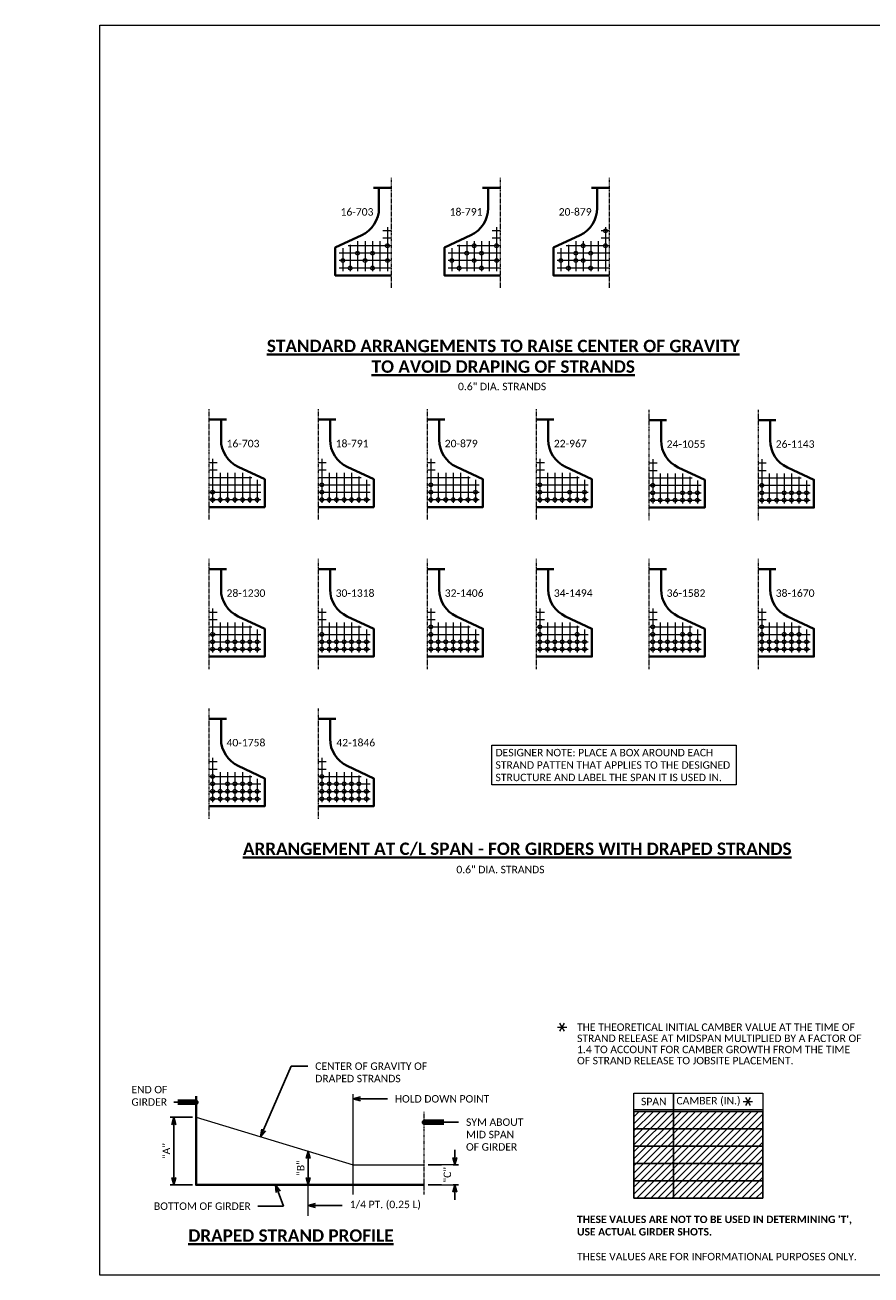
# Model space of a CAD drawing. Extents: x 23 to 1532, y 6 to 258.
# Tile 13 of 15: x 669 to 839, y 6 to 258. Entities that reach past the tile are written whole.
import ezdxf
from ezdxf import colors
from ezdxf.entities.mleader import LeaderData, LeaderLine
from ezdxf.enums import TextEntityAlignment as Align
from ezdxf.math import Vec2, Vec3

# ---------------------------------------------------------------- set-up
doc = ezdxf.new("R2010")
doc.units = 0
doc.header["$MEASUREMENT"] = 0
doc.linetypes.add('Wisdot4', pattern=[0.28125, 0.125, -0.0625, 0.03125, -0.0625])
for name, color, linetype, lineweight in [('B_ANNO', 7, 'Continuous', 18), ('B_ANNO_DIM', 7, 'Continuous', 18), ('B_ANNO_SYMB', 7, 'Continuous', 18), ('B_ANNO_TEXT', 7, 'Continuous', 18), ('B_ANNO_TEXT_TITLE', 7, 'Continuous', 40), ('B_CNTR_GIRD', 2, 'Wisdot4', 18), ('B_CONC_GIRD', 50, 'Continuous', 40), ('B_DETAIL', 7, 'Continuous', 18), ('B_STEEL', 92, 'Continuous', 18)]:
    doc.layers.add(name, color=color, linetype=linetype, lineweight=lineweight)
doc.layers.add('B_ANNO_DESIGN_NOTES', color=1, linetype='Continuous', lineweight=18, true_color=0xff0000)
doc.layers.add('B_ANNO_NOPLOT', color=47, linetype='Continuous', lineweight=18, plot=False)
doc.styles.add('Annotative', font='calibri.ttf', dxfattribs={"height": 0.0625})
doc.styles.get("Standard").update_dxf_attribs({"font": 'calibri.ttf'})
doc.styles.add('Title', font='calibrib.ttf', dxfattribs={"height": 0.125})
doc.dimstyles.new('Annotative', dxfattribs={"dimscale": 0, "dimtxt": 0.0625, "dimasz": 0.0625, "dimexe": 0.03125, "dimexo": 0.03125, "dimgap": 0.03125, "dimtad": 1, "dimdec": 3, "dimzin": 3, "dimdsep": 46, "dimlunit": 4, "dimtxsty": 'Standard', "dimblk": 'OPEN30', "dimcen": 0.03125, "dimaunit": 1, "dimadec": 0, "dimazin": 3, "dimtfac": 0.75, "dimtdec": 3, "dimtofl": 0, "dimtmove": 0, "dimatfit": 3, "dimldrblk": 'OPEN30', "dimfxl": 1, "dimtfill": 1, "dimfrac": 1, "dimtolj": 1, "dimtzin": 0, "dimarcsym": 0})

# ---------------------------------------------------------------- blocks, each defined once
blk = doc.blocks.new('*T41')
at = {"layer": 'B_ANNO', "color": 0, "linetype": 'ByBlock', "lineweight": -2, "transparency": 16777216}
for p, q in [((0, 0), (26, 0)), ((0, 0), (0, -17.5)), ((8, 0), (8, -17.5)), ((26, 0), (26, -17.5)), ((0, -3.5), (26, -3.5)), ((0, -7), (26, -7)), ((0, -10.5), (26, -10.5)), ((0, -14), (26, -14)), ((0, -17.5), (26, -17.5))]:
    blk.add_line(p, q, dxfattribs=at)
blk = doc.blocks.new('_Open30')
at = {"color": 0, "linetype": 'ByBlock', "lineweight": -2}
for p, q in [((-1, 0.27), (0, 0)), ((0, 0), (-1, -0.27)), ((0, 0), (-1, 0))]:
    blk.add_line(p, q, dxfattribs=at)
blk = doc.blocks.new('*D42')
at = {"layer": 'B_ANNO_DIM', "color": 0, "lineweight": -2, "transparency": 16777216}
for p, q in [((18.67, 31.79), (14.17, 31.79)), ((14.92, 19.67), (14.92, 30.29)), ((18.67, 18.17), (14.17, 18.17))]:
    blk.add_line(p, q, dxfattribs=at)
at = {"layer": 'Defpoints', "color": 0, "transparency": 16777216}
for p in [(14.92, 31.79), (19.42, 31.79), (19.42, 18.17)]:
    blk.add_point(p, dxfattribs=at)
at = {"layer": 'B_ANNO_DIM', "color": 0, "lineweight": -2, "transparency": 16777216, "xscale": 1.5, "yscale": 1.5, "zscale": 1.5}
for p, rotation in [((14.92, 31.79), 90), ((14.92, 18.17), 270)]:
    blk.add_blockref('_Open30', p, dxfattribs=dict(at, rotation=rotation))
at = {"layer": 'B_ANNO_DIM', "color": 0, "transparency": 16777216, "insert": (13.41, 24.98), "char_height": 1.5, "attachment_point": 5, "rotation": 90, "bg_fill": 3, "box_fill_scale": 1.25, "bg_fill_color": 256, "bg_fill_true_color": 13158600, "bg_fill_transparency": 0}
blk.add_mtext('\\A1;"A"', dxfattribs=at)
blk = doc.blocks.new('*D43')
at = {"layer": 'B_ANNO_DIM', "color": 0, "lineweight": -2, "transparency": 16777216}
for p, q in [((71.59, 23.72), (71.59, 25.22)), ((66.21, 22.22), (72.34, 22.22)), ((66.21, 18.17), (72.34, 18.17)), ((71.59, 16.67), (71.59, 15.17))]:
    blk.add_line(p, q, dxfattribs=at)
at = {"layer": 'Defpoints', "color": 0, "transparency": 16777216}
for p in [(65.46, 22.22), (65.46, 18.17)]:
    blk.add_point(p, dxfattribs=at)
at = {"layer": 'B_ANNO_DIM', "color": 0, "lineweight": -2, "transparency": 16777216, "xscale": 1.5, "yscale": 1.5, "zscale": 1.5}
for p, rotation in [((71.59, 22.22), 270), ((71.59, 18.17), 90)]:
    blk.add_blockref('_Open30', p, dxfattribs=dict(at, rotation=rotation))
at = {"layer": 'B_ANNO_DIM', "color": 0, "transparency": 16777216, "insert": (70.07, 20.2), "char_height": 1.5, "attachment_point": 5, "rotation": 90, "bg_fill": 3, "box_fill_scale": 1.25, "bg_fill_color": 256, "bg_fill_true_color": 13158600, "bg_fill_transparency": 0}
blk.add_mtext('\\A1;"C"', dxfattribs=at)
at = {"layer": 'Defpoints', "color": 0, "transparency": 16777216}
blk.add_point((71.59, 22.22), dxfattribs=at)
blk = doc.blocks.new('*D44')
at = {"layer": 'B_ANNO_DIM', "color": 0, "lineweight": -2, "transparency": 16777216}
blk.add_line((41.98, 19.67), (41.98, 23.47), dxfattribs=at)
at = {"layer": 'Defpoints', "color": 0, "transparency": 16777216}
for p in [(41.98, 24.97), (41.98, 24.97), (41.98, 18.17)]:
    blk.add_point(p, dxfattribs=at)
at = {"layer": 'B_ANNO_DIM', "color": 0, "lineweight": -2, "transparency": 16777216, "xscale": 1.5, "yscale": 1.5, "zscale": 1.5}
for p, rotation in [((41.98, 24.97), 90), ((41.98, 18.17), 270)]:
    blk.add_blockref('_Open30', p, dxfattribs=dict(at, rotation=rotation))
at = {"layer": 'B_ANNO_DIM', "color": 0, "transparency": 16777216, "insert": (40.48, 21.57), "char_height": 1.5, "attachment_point": 5, "rotation": 90, "bg_fill": 3, "box_fill_scale": 1.25, "bg_fill_color": 256, "bg_fill_true_color": 13158600, "bg_fill_transparency": 0}
blk.add_mtext('\\A1;"B"', dxfattribs=at)
blk = doc.blocks.new('SYMBOLS')
at = {"layer": 'B_ANNO_SYMB', "color": 0, "lineweight": -2}
for p, q in [((-1.73, -0.79), (-1.26, 0.02)), ((-1.26, -0.79), (-1.73, 0.02)), ((-1.97, -0.38), (-1.03, -0.38))]:
    blk.add_line(p, q, dxfattribs=at)
blk = doc.blocks.new('STRAND ARANGEMENT DETAIL')
at = {"layer": 'B_CNTR_GIRD'}
blk.add_line((0, 22.29), (0, 0), dxfattribs=at)
at = {"layer": 'B_CONC_GIRD'}
blk.add_line((0, 20.23), (-3.56, 20.23), dxfattribs=at)
blk.add_lwpolyline([(0, 2.58), (-11.25, 2.58), (-11.25, 8.2), (-5.9, 10.7, 0.290745), (-2.44, 16.14), (-2.44, 20.23)], format="xyb", dxfattribs=at)
at = {"layer": 'B_DETAIL'}
for p, q in [((0, 11.58), (-1.64, 11.58)), ((-0.75, 12.32), (-0.75, 3.41)), ((-9.75, 8.07), (-9.75, 3.41)), ((0, 8.58), (-8.68, 8.58)), ((-8.25, 8.78), (-8.25, 3.41)), ((-6.75, 9.48), (-6.75, 3.41)), ((-5.25, 9.48), (-5.25, 3.41)), ((-3.75, 9.48), (-3.75, 3.41)), ((-2.25, 9.48), (-2.25, 3.41)), ((0, 10.08), (-1.64, 10.08)), ((0, 7.08), (-10.5, 7.08)), ((0, 5.58), (-10.5, 5.58)), ((0, 4.08), (-10.5, 4.08))]:
    blk.add_line(p, q, dxfattribs=at)
blk = doc.blocks.new('INS_G54W_BASE2')
at = {"layer": 'B_ANNO_DESIGN_NOTES'}
h = blk.add_hatch(dxfattribs=at)
h.set_pattern_fill('ANSI31', color=256, scale=8)
h.set_pattern_definition([(45, (120.6927, 24.2145), (-0.707107, 0.707107), [])])
h.paths.add_polyline_path([(133.6927, 32.9645), (133.6927, 15.4645), (107.6927, 15.4645), (107.6927, 32.9645)])
blk.add_line((115.6927, 32.9645), (115.6927, 36.6269))
at = {"layer": 'B_ANNO'}
blk.add_line((133.6927, 33.3152), (107.6927, 33.3152), dxfattribs=at)
at = {"layer": 'B_ANNO', "color": 8, "lineweight": 0}
blk.add_line((107.6927, 32.9645), (107.6927, 32.9645), dxfattribs=at)
at = {"layer": 'B_ANNO'}
blk.add_lwpolyline([(107.6927, 32.9645), (107.6927, 36.6269), (133.6927, 36.6269), (133.6927, 32.9645)], dxfattribs=at)
blk.add_lwpolyline([(133.6927, 32.9645), (133.6927, 15.4645), (107.6927, 15.4645), (107.6927, 32.9645)], close=True, dxfattribs=at)
at = {"layer": 'B_ANNO_DIM'}
for p, q in [((38.6, 42.0956, 0.8422), (41.0776, 42.0956, 0.8422)), ((51.0697, 16.236, 0.8422), (51.0697, 36.4704, 0.8422)), ((41.9835, 11.9463, 0.8422), (41.9835, 18.4565, 0.8422))]:
    blk.add_line(p, q, dxfattribs=at)
at = {"layer": 'B_CNTR_GIRD'}
blk.add_line((65.4285, 16.236, 0.8422), (65.4285, 32.9087, 0.8422), dxfattribs=at)
at = {"layer": 'B_STEEL'}
for centre in [(101.9743, 210.5044, 0.8422), (57.9743, 207.505, 0.8422), (75.4741, 207.505, 0.8422), (79.9741, 207.505, 0.8422), (97.4743, 207.5044, 0.8422), (101.9743, 207.5044, 0.8422), (48.9743, 204.505, 0.8422), (51.9743, 206.005, 0.8422), (53.4743, 204.505, 0.8422), (54.9743, 206.005, 0.8422), (58.0181, 204.5046, 0.8422), (70.9741, 204.505, 0.8422), (73.9741, 206.005, 0.8422), (75.4741, 204.505, 0.8422), (76.9741, 206.005, 0.8422), (80.0177, 204.5046, 0.8422), (92.9743, 204.5044, 0.8422), (95.9743, 206.0044, 0.8422), (95.9743, 204.5046, 0.8422), (97.4743, 204.5044, 0.8422), (98.9742, 206.0046, 0.8422), (50.4758, 203.005, 0.8422), (54.9758, 203.005, 0.8422), (72.4756, 203.005, 0.8422), (76.9756, 203.005, 0.8422), (94.4758, 203.0044, 0.8422), (98.9758, 203.0044, 0.8422), (44.7408, 159.3039, 0.8422), (66.7407, 159.3045, 0.8422), (88.7408, 159.3035), (111.4841, 159.1989, 0.8422), (133.4845, 159.1989, 0.8422), (22.7409, 157.8039, 0.8422), (22.7409, 156.3039, 0.8422), (24.2394, 156.3039, 0.8422), (25.7409, 156.3039, 0.8422), (27.2409, 156.3039, 0.8422), (28.7409, 156.3039, 0.8422), (30.2394, 156.3039, 0.8422), (31.7409, 156.3039, 0.8422), (44.7408, 157.8039, 0.8422), (44.7408, 156.3039, 0.8422), (46.2393, 156.3039, 0.8422), (47.7408, 156.3039, 0.8422), (49.2408, 156.3039, 0.8422), (50.7408, 156.3039, 0.8422), (52.2393, 156.3039, 0.8422), (53.7408, 156.3039, 0.8422), (66.7407, 157.8045, 0.8422), (66.7407, 156.3045, 0.8422), (68.2392, 156.3045, 0.8422), (69.7407, 156.3045, 0.8422), (71.2407, 156.3045, 0.8422), (72.7407, 156.3045, 0.8422), (74.2392, 156.3045, 0.8422), (75.7407, 157.8045, 0.8422), (75.7407, 156.3045, 0.8422), (88.7408, 157.8035), (88.7408, 156.3035), (90.2393, 156.3035), (91.7408, 156.3035), (93.2408, 156.3035), (94.7408, 157.8035), (94.7408, 156.3035), (96.2393, 156.3035), (97.7408, 157.8035), (97.7408, 156.3035), (111.4841, 157.6989, 0.8422), (111.4841, 156.1989, 0.8422), (112.9826, 156.1989, 0.8422), (114.4841, 156.1989, 0.8422), (115.9841, 156.1989, 0.8422), (117.4841, 157.6989, 0.8422), (117.4841, 156.1989, 0.8422), (118.9826, 156.1989, 0.8422), (118.9841, 157.6989, 0.8422), (120.484, 157.6989, 0.8422), (120.484, 156.1989, 0.8422), (133.4845, 157.6989, 0.8422), (133.4845, 156.1989, 0.8422), (134.983, 156.1989, 0.8422), (136.4845, 156.1989, 0.8422), (137.9845, 157.6989, 0.8422), (137.9845, 156.1989, 0.8422), (139.4845, 157.6989, 0.8422), (139.4845, 156.1989, 0.8422), (140.983, 156.1989, 0.8422), (140.9845, 157.6989, 0.8422), (142.4844, 157.6989, 0.8422), (142.4844, 156.1989, 0.8422), (22.7407, 129.1522, 0.8422), (44.7409, 129.1522, 0.8422), (66.7408, 130.6512, 0.8422), (66.7408, 129.1512, 0.8422), (88.7409, 130.6517, 0.8422), (88.7409, 129.1517, 0.8422), (96.2413, 129.1517, 0.8422), (111.4842, 130.6517, 0.8422), (111.4842, 129.1517, 0.8422), (117.4842, 129.1517, 0.8422), (118.9844, 129.1517, 0.8422), (133.4843, 130.6517, 0.8422), (133.4843, 129.1517, 0.8422), (137.984, 129.1517, 0.8422), (139.4843, 129.1517, 0.8422), (140.9842, 129.1517, 0.8422), (22.7407, 127.6522, 0.8422), (22.7407, 126.1522, 0.8422), (24.2392, 126.1522, 0.8422), (25.7407, 127.6522, 0.8422), (25.7407, 126.1522, 0.8422), (27.2407, 127.6522, 0.8422), (27.2407, 126.1522, 0.8422), (28.7407, 127.6522, 0.8422), (28.7407, 126.1522, 0.8422), (30.2392, 126.1522, 0.8422), (30.2407, 127.6522, 0.8422), (31.7407, 127.6522, 0.8422), (31.7407, 126.1522, 0.8422), (44.7409, 127.6522, 0.8422), (44.7409, 126.1522, 0.8422), (46.2394, 126.1522, 0.8422), (46.2409, 127.6522, 0.8422), (47.7409, 127.6522, 0.8422), (47.7409, 126.1522, 0.8422), (49.2409, 127.6522, 0.8422), (49.2409, 126.1522, 0.8422), (50.7409, 127.6522, 0.8422), (50.7409, 126.1522, 0.8422), (52.2394, 126.1522, 0.8422), (52.2409, 127.6522, 0.8422), (53.7409, 127.6522, 0.8422), (53.7409, 126.1522, 0.8422), (66.7408, 127.6512, 0.8422), (66.7408, 126.1512, 0.8422), (68.2393, 126.1512, 0.8422), (68.2408, 127.6512, 0.8422), (69.7408, 127.6512, 0.8422), (69.7408, 126.1512, 0.8422), (71.2408, 127.6512, 0.8422), (71.2408, 126.1512, 0.8422), (72.7408, 127.6512, 0.8422), (72.7408, 126.1512, 0.8422), (74.2393, 126.1512, 0.8422), (74.2408, 127.6512, 0.8422), (75.7408, 127.6512, 0.8422), (75.7408, 126.1512, 0.8422), (88.7409, 127.6517, 0.8422), (88.7409, 126.1517, 0.8422), (90.2394, 126.1517, 0.8422), (90.2409, 127.6517, 0.8422), (91.7409, 127.6517, 0.8422), (91.7409, 126.1517, 0.8422), (93.2409, 127.6517, 0.8422), (93.2409, 126.1517, 0.8422), (94.7409, 127.6517, 0.8422), (94.7409, 126.1517, 0.8422), (96.2394, 126.1517, 0.8422), (96.2409, 127.6517, 0.8422), (97.7409, 127.6517, 0.8422), (97.7409, 126.1517, 0.8422), (111.4842, 127.6517, 0.8422), (111.4842, 126.1517, 0.8422), (112.9827, 126.1517, 0.8422), (112.9842, 127.6517, 0.8422), (114.4842, 127.6517, 0.8422), (114.4842, 126.1517, 0.8422), (115.9842, 127.6517, 0.8422), (115.9842, 126.1517, 0.8422), (117.4842, 127.6517, 0.8422), (117.4842, 126.1517, 0.8422), (118.9826, 126.1517, 0.8422), (118.9841, 127.6517, 0.8422), (120.4841, 127.6517, 0.8422), (120.4841, 126.1517, 0.8422), (133.4843, 127.6517, 0.8422), (133.4843, 126.1517, 0.8422), (134.9828, 126.1517, 0.8422), (134.9843, 127.6517, 0.8422), (136.4843, 127.6517, 0.8422), (136.4843, 126.1517, 0.8422), (137.9843, 127.6517, 0.8422), (137.9843, 126.1517, 0.8422), (139.4843, 127.6517, 0.8422), (139.4843, 126.1517, 0.8422), (140.9827, 126.1517, 0.8422), (140.9842, 127.6517, 0.8422), (142.4842, 127.6517, 0.8422), (142.4842, 126.1517, 0.8422), (22.7409, 100.4995, 0.8422), (44.7409, 100.4995, 4.2112), (22.7409, 98.9995, 0.8422), (25.7409, 98.9995, 0.8422), (27.2409, 98.9995, 0.8422), (28.7409, 98.9995, 0.8422), (30.2409, 98.9995, 0.8422), (44.7409, 98.9995, 4.2112), (46.2411, 98.9996, 4.2112), (47.7409, 98.9995, 4.2112), (49.2409, 98.9995, 4.2112), (50.7409, 98.9995, 4.2112), (52.2409, 98.9995, 4.2112), (22.7409, 97.4995, 0.8422), (22.7409, 95.9995, 0.8422), (24.2394, 95.9995, 0.8422), (24.2409, 97.4995, 0.8422), (25.7409, 97.4995, 0.8422), (25.7409, 95.9995, 0.8422), (27.2409, 97.4995, 0.8422), (27.2409, 95.9995, 0.8422), (28.7409, 97.4995, 0.8422), (28.7409, 95.9995, 0.8422), (30.2394, 95.9995, 0.8422), (30.2409, 97.4995, 0.8422), (31.7409, 97.4995, 0.8422), (31.7409, 95.9995, 0.8422), (44.7409, 97.4995, 4.2112), (44.7409, 95.9995, 4.2112), (46.2394, 95.9995, 4.2112), (46.2409, 97.4995, 4.2112), (47.7409, 97.4995, 4.2112), (47.7409, 95.9995, 4.2112), (49.2409, 97.4995, 4.2112), (49.2409, 95.9995, 4.2112), (50.7409, 97.4995, 4.2112), (50.7409, 95.9995, 4.2112), (52.2394, 95.9995, 4.2112), (52.2409, 97.4995, 4.2112), (53.7409, 97.4995, 4.2112), (53.7409, 95.9995, 4.2112)]:
    blk.add_circle(centre, 0.375, dxfattribs=at)
at = {"layer": 'B_ANNO_SYMB', "xscale": 2, "yscale": 2, "zscale": 2}
for p in [(96.2271, 50.7211), (133.6927, 35.7395)]:
    blk.add_blockref('SYMBOLS', p, dxfattribs=at)
at = {"layer": 'B_CONC_GIRD'}
for p in [(58.7242, 198.9296, 0.8422), (80.7242, 198.9296, 0.8422), (102.7242, 198.9296, 0.8422)]:
    blk.add_blockref('STRAND ARANGEMENT DETAIL', p, dxfattribs=at)
at = {"layer": 'B_CONC_GIRD', "xscale": -1}
for p in [(21.9909, 152.2289, 0.8422), (43.9909, 152.2289, 0.8422), (65.9909, 152.2289, 0.8422), (87.9909, 152.2289, 0.8422), (110.7344, 152.1233, 0.8422), (132.7344, 152.1233, 0.8422), (21.9909, 122.0767, 0.8422), (43.9909, 122.0767, 0.8422), (65.9909, 122.0767, 0.8422), (87.9909, 122.0767, 0.8422), (110.7344, 122.0767, 0.8422), (132.7344, 122.0767, 0.8422), (21.9909, 91.9245, 0.8422), (43.9909, 91.9245, 4.2112)]:
    blk.add_blockref('STRAND ARANGEMENT DETAIL', p, dxfattribs=at)
at = {"layer": 'B_ANNO_DESIGN_NOTES', "insert": (79.7831, 106.0645, 0.8422), "char_height": 1.5, "width": 47.751133, "attachment_point": 1, "style": 'Annotative', "bg_fill": 16, "box_fill_scale": 1.5, "bg_fill_color": 256, "bg_fill_transparency": 0}
blk.add_mtext('DESIGNER NOTE: PLACE A BOX AROUND EACH STRAND PATTEN THAT APPLIES TO THE DESIGNED STRUCTURE AND LABEL THE SPAN IT IS USED IN.', dxfattribs=at)
at = {"layer": 'B_ANNO_TEXT', "style": 'Annotative'}
for s, insert, char_height, width, attachment_point in [('16-703', (55.169, 215.0722, 0.8422), 1.5, 6.745486, 3), ('18-791', (77.169, 215.0722, 0.8422), 1.5, 6.745486, 3), ('20-879', (99.169, 215.0722, 0.8422), 1.5, 6.745486, 3), ('16-703', (25.5461, 168.3715, 0.8422), 1.5, 6.745486, 1), ('18-791', (47.5461, 168.3715, 0.8422), 1.5, 6.745486, 1), ('20-879', (69.5461, 168.3715, 0.8422), 1.5, 6.745486, 1), ('22-967', (91.5461, 168.3715), 1.5, 6.745486, 1), ('24-1055', (114.2896, 168.2659, 0.8422), 1.5, 7.949167, 1), ('26-1143', (136.2896, 168.2659, 0.8422), 1.5, 7.949167, 1), ('28-1230', (25.5461, 138.2193, 0.8422), 1.5, 7.949167, 1), ('30-1318', (47.5461, 138.2193, 0.8422), 1.5, 7.949167, 1), ('32-1406', (69.5461, 138.2193, 0.8422), 1.5, 7.949167, 1), ('34-1494', (91.5461, 138.2193, 0.8422), 1.5, 7.949167, 1), ('36-1582', (114.2896, 138.2193, 0.8422), 1.5, 7.949167, 1), ('38-1670', (136.2896, 138.2197, 0.8422), 1.5, 7.949167, 1), ('40-1758', (25.5461, 108.0671, 0.8422), 1.5, 7.949167, 1), ('42-1846', (47.6912, 108.0725, 4.2112), 1.5, 7.949163, 1), ('SPAN', (111.6927, 34.9711), 1.50002, 8, 5), ('CAMBER (IN.)', (122.7274, 34.9711), 1.500022, 14.069363, 5), ("{\\fCalibri|b1|i0|c0|p34;THESE VALUES ARE NOT TO BE USED IN DETERMINING 'T', USE ACTUAL GIRDER SHOTS.}\\P\\PTHESE VALUES ARE FOR INFORMATIONAL PURPOSES ONLY.", (96.2271, 11.9645), 1.5000008, 57.484483, 1)]:
    blk.add_mtext(s, dxfattribs=dict(at, insert=insert, char_height=char_height, width=width, attachment_point=attachment_point))
at = {"layer": 'B_ANNO_TEXT', "attachment_point": 1, "line_spacing_factor": 0.8, "style": 'Annotative'}
for insert, char_height in [((72.218, 179.8728, 0.8422), 1.500001), ((71.89, 82.4892, 0.8422), 1.5)]:
    blk.add_mtext('0.6" DIA. STRANDS', dxfattribs=dict(at, insert=insert, char_height=char_height))
at = {"layer": 'B_ANNO_TEXT', "insert": (96.2271, 50.7211), "char_height": 1.5000008, "width": 57.484483, "attachment_point": 1, "line_spacing_factor": 0.9, "style": 'Annotative'}
blk.add_mtext('THE THEORETICAL INITIAL CAMBER VALUE AT THE TIME OF STRAND RELEASE AT MIDSPAN MULTIPLIED BY A FACTOR OF 1.4 TO ACCOUNT FOR CAMBER GROWTH FROM THE TIME OF STRAND RELEASE TO JOBSITE PLACEMENT.', dxfattribs=at)
at = {"layer": 'B_ANNO_TEXT', "style": 'Annotative'}
blk.add_attdef('HAU', text='', height=1.5, dxfattribs=at).set_placement((312.9622, 153.7281, 1.6845), align=Align.MIDDLE_CENTER)
at = {"layer": 'B_ANNO_TEXT_TITLE', "insert": (81.3488, 188.5533, 0.8422), "char_height": 2.4996, "attachment_point": 2, "style": 'Title'}
blk.add_mtext('{\\LSTANDARD ARRANGEMENTS TO RAISE CENTER OF GRAVITY\\PTO AVOID DRAPING OF STRANDS}', dxfattribs=at)
at = {"layer": 'B_ANNO_TEXT_TITLE', "line_spacing_factor": 0.8, "style": 'Title'}
for s, insert, char_height, attachment_point in [('{\\LARRANGEMENT AT C/L SPAN - FOR GIRDERS WITH DRAPED STRANDS}', (84.1594, 87.1794, 0.8422), 2.4996, 2), ('{\\LDRAPED STRAND PROFILE}', (17.8345, 9.2035, 0.8422), 2.499987, 1)]:
    blk.add_mtext(s, dxfattribs=dict(at, insert=insert, char_height=char_height, attachment_point=attachment_point))
at = {"layer": 'B_ANNO_DIM'}
dim = blk.add_linear_dim(base=(14.9171, 31.7875, 0.8422), p1=(19.419, 18.171, 0.8422), p2=(19.419, 31.7875, 0.8422), angle=270, text='"A"', dimstyle='Annotative', dxfattribs=at)
dim.commit()
dim.dimension.update_dxf_attribs({"geometry": '*D42', "text_midpoint": (13.4136, 24.9792, 0.8422)})
for points in [[(19.419, 34.8353, 0.8422), (15.7235, 34.8353, 0.8422)], [(65.4285, 30.8088, 0.8422), (69.3378, 30.8088, 0.8422)]]:
    blk.add_leader(points, dimstyle='Annotative', override={"dimscale": 0, "dimtxt": 0.0625, "dimasz": 0.0625, "dimgap": 0.75, "dimtad": 1, "dimtxsty": 'Annotative', "dimclrd": 0, "dimldrblk": 'Open30', "dimlwd": 65534}, dxfattribs=at)
ml = blk.add_multileader_mtext('Standard', dxfattribs=at)
ml.set_content('CENTER OF GRAVITY OF\\PDRAPED STRANDS', color=256)
ml.set_leader_properties()
ml.set_arrow_properties(name='OPEN30')
ml.build(insert=Vec2(0, 0))
ml.multileader.update_dxf_attribs({"dogleg_length": 0.125, "arrow_head_size": 1.5, "scale": 24})
ctx = ml.context
ctx.base_point, ctx.scale, ctx.char_height, ctx.arrow_head_size, ctx.landing_gap_size, ctx.plane_origin = Vec3(41.924, 42.0956, 0.8422), 24, 1.5, 1.5, 1.5, Vec3(32.4185, 27.858, 0.8422)
notes = []
notes.append((ctx, [(0, (1, 1, 0), (41.0776, 42.0956, 0.8422), (1, 0), 0.8464, [(0, [(32.4185, 27.858, 0.8422), (38.6, 42.0956, 0.8422)], 0, [])])]))
ctx.mtext.insert, ctx.mtext.flow_direction = Vec3(43.424, 42.8566, 0.8422), 5
ml = blk.add_multileader_mtext('Standard', dxfattribs=at)
ml.set_content('HOLD DOWN POINT', color=256)
ml.set_leader_properties()
ml.set_arrow_properties(name='OPEN30')
ml.build(insert=Vec2(0, 0))
ml.multileader.update_dxf_attribs({"dogleg_length": 0.125, "arrow_head_size": 1.5, "scale": 24})
ctx = ml.context
ctx.base_point, ctx.scale, ctx.char_height, ctx.arrow_head_size, ctx.landing_gap_size, ctx.plane_origin = Vec3(57.979, 35.5006, 0.8422), 24, 1.5, 1.5, 1.5, Vec3(51.0697, 35.5006, 0.8422)
notes.append((ctx, [(0, (1, 1, 0), (54.979, 35.5006, 0.8422), (1, 0), 3, [(0, [(51.0697, 35.5006, 0.8422)], 0, [])])]))
ctx.mtext.insert, ctx.mtext.flow_direction = Vec3(59.479, 36.2616, 0.8422), 5
for ctx, leaders in notes:
    for number, flags, end, landing, length, lines in leaders:
        leader = LeaderData()
        leader.index, (leader.has_last_leader_line, leader.has_dogleg_vector, leader.attachment_direction) = number, flags
        leader.last_leader_point, leader.dogleg_vector, leader.dogleg_length = Vec3(end), Vec3(landing), length
        for number, points, colour, breaks in lines:
            line = LeaderLine()
            line.index, line.vertices, line.color, line.breaks = number, Vec3.list(points), colors.encode_raw_color(colour), breaks
            leader.lines.append(line)
        ctx.leaders.append(leader)
for base, p1, p2, text, picture, middle in [((71.5857, 22.2201, 0.8422), (65.4592, 18.171, 0.8422), (65.4592, 22.2201, 0.8422), '"C"', '*D43', (70.0707, 20.1955, 0.8422)), ((41.9835, 24.9667, 0.8422), (41.9835, 18.171, 0.8422), (41.9835, 24.9667, 0.8422), '"B"', '*D44', (40.4835, 21.5688, 0.8422))]:
    dim = blk.add_linear_dim(base=base, p1=p1, p2=p2, angle=270, text=text, dimstyle='Annotative', dxfattribs=at)
    dim.commit()
    dim.dimension.update_dxf_attribs({"geometry": picture, "text_midpoint": middle})
ml = blk.add_multileader_mtext('Standard', dxfattribs=at)
ml.set_content('END OF\\PGIRDER', color=256)
ml.set_leader_properties()
ml.set_arrow_properties(name='OPEN30')
ml.build(insert=Vec2(0, 0))
ml.multileader.update_dxf_attribs({"text_right_attachment_type": 3, "dogleg_length": 0.125, "arrow_head_size": 1.5, "scale": 24})
ctx = ml.context
ctx.base_point, ctx.scale, ctx.char_height, ctx.arrow_head_size, ctx.landing_gap_size, ctx.plane_origin = Vec3(4.8632, 37.3642, 0.8422), 24, 1.5, 1.5, 1.5, Vec3(19.419, 34.8353, 0.8422)
ctx.right_attachment = 3
notes = []
notes.append((ctx, [(0, (1, 1, 0), (17.9293, 34.8353, 0.8422), (-1, 0), 3, [(0, [(19.419, 34.8353, 0.8422)], 0, [])])]))
ctx.mtext.insert, ctx.mtext.flow_direction = Vec3(6.3632, 38.1246, 0.8422), 5
ml = blk.add_multileader_mtext('Standard', dxfattribs=at)
ml.set_content('BOTTOM OF GIRDER', color=256)
ml.set_leader_properties()
ml.set_arrow_properties(name='OPEN30')
ml.build(insert=Vec2(0, 0))
ml.multileader.update_dxf_attribs({"dogleg_length": 0.125, "arrow_head_size": 1.5, "scale": 24})
ctx = ml.context
ctx.base_point, ctx.scale, ctx.char_height, ctx.arrow_head_size, ctx.landing_gap_size, ctx.plane_origin = Vec3(9.4038, 13.8725, 0.8422), 24, 1.5, 1.5, 1.5, Vec3(35.4232, 18.171, 0.8422)
notes.append((ctx, [(0, (1, 1, 0), (34.8334, 13.8725, 0.8422), (-1, 0), 3, [(0, [(35.4232, 18.171, 0.8422), (37.05, 13.8725, 0.8422)], 0, [])])]))
ctx.mtext.insert, ctx.mtext.flow_direction = Vec3(10.9038, 14.6335, 0.8422), 5
for ctx, leaders in notes:
    for number, flags, end, landing, length, lines in leaders:
        leader = LeaderData()
        leader.index, (leader.has_last_leader_line, leader.has_dogleg_vector, leader.attachment_direction) = number, flags
        leader.last_leader_point, leader.dogleg_vector, leader.dogleg_length = Vec3(end), Vec3(landing), length
        for number, points, colour, breaks in lines:
            line = LeaderLine()
            line.index, line.vertices, line.color, line.breaks = number, Vec3.list(points), colors.encode_raw_color(colour), breaks
            leader.lines.append(line)
        ctx.leaders.append(leader)
at = {"layer": 'B_ANNO_NOPLOT', "flags": 128}
blk.add_lwpolyline([(0, 252), (323.9277, 252), (323.9277, 238.8552), (378, 238.8552), (378, 40.4996), (316.5708, 40.4996), (316.5708, 0), (0, 0), (0, 252)], dxfattribs=at)
at = {"layer": 'B_CONC_GIRD', "elevation": 0.8422}
blk.add_lwpolyline([(19.419, 36.0198), (19.419, 18.171), (65.4592, 18.171)], dxfattribs=at)
at = {"layer": 'B_STEEL', "elevation": 0.8422}
blk.add_lwpolyline([(19.419, 31.7875), (51.0697, 22.2201), (65.4592, 22.2201)], dxfattribs=at)
at = {"layer": 'B_ANNO_DIM'}
ml = blk.add_multileader_mtext('Standard', dxfattribs=at)
ml.set_content('SYM ABOUT\\PMID SPAN\\POF GIRDER', color=256)
ml.set_leader_properties()
ml.set_arrow_properties(name='OPEN30')
ml.build(insert=Vec2(0, 0))
ml.multileader.update_dxf_attribs({"dogleg_length": 0.125, "arrow_head_size": 1.5, "scale": 24})
ctx = ml.context
ctx.base_point, ctx.scale, ctx.char_height, ctx.arrow_head_size, ctx.landing_gap_size, ctx.plane_origin = Vec3(72.3378, 30.8088, 0.8422), 24, 1.5, 1.5, 1.5, Vec3(65.4285, 30.8088, 0.8422)
notes = []
notes.append((ctx, [(0, (1, 1, 0), (69.3378, 30.8088, 0.8422), (1, 0), 3, [(0, [(65.4285, 30.8088, 0.8422)], 0, [])])]))
ctx.mtext.insert, ctx.mtext.flow_direction = Vec3(73.8378, 31.5698, 0.8422), 5
ml = blk.add_multileader_mtext('Standard', dxfattribs=at)
ml.set_content('1/4 PT. (0.25 L)', color=256)
ml.set_leader_properties()
ml.set_arrow_properties(name='OPEN30')
ml.build(insert=Vec2(0, 0))
ml.multileader.update_dxf_attribs({"dogleg_length": 0.125, "arrow_head_size": 1.5, "scale": 24})
ctx = ml.context
ctx.base_point, ctx.scale, ctx.char_height, ctx.arrow_head_size, ctx.landing_gap_size, ctx.plane_origin = Vec3(48.8928, 14.0257, 0.8422), 24, 1.5, 1.5, 1.5, Vec3(41.9835, 14.0257, 0.8422)
notes.append((ctx, [(0, (1, 1, 0), (45.8928, 14.0257, 0.8422), (1, 0), 3, [(0, [(41.9835, 14.0257, 0.8422)], 0, [])])]))
ctx.mtext.insert, ctx.mtext.flow_direction = Vec3(50.3928, 14.9748, 0.8422), 5
for ctx, leaders in notes:
    for number, flags, end, landing, length, lines in leaders:
        leader = LeaderData()
        leader.index, (leader.has_last_leader_line, leader.has_dogleg_vector, leader.attachment_direction) = number, flags
        leader.last_leader_point, leader.dogleg_vector, leader.dogleg_length = Vec3(end), Vec3(landing), length
        for number, points, colour, breaks in lines:
            line = LeaderLine()
            line.index, line.vertices, line.color, line.breaks = number, Vec3.list(points), colors.encode_raw_color(colour), breaks
            leader.lines.append(line)
        ctx.leaders.append(leader)

msp = doc.modelspace()

# ---------------------------------------------------------------- block references
msp.add_blockref('*T41', (791.57, 38.57))

# ---------------------------------------------------------------- next in the draw order: block references
msp.add_blockref('INS_G54W_BASE2', (683.88, 5.61))

doc.saveas('drawing.dxf')
